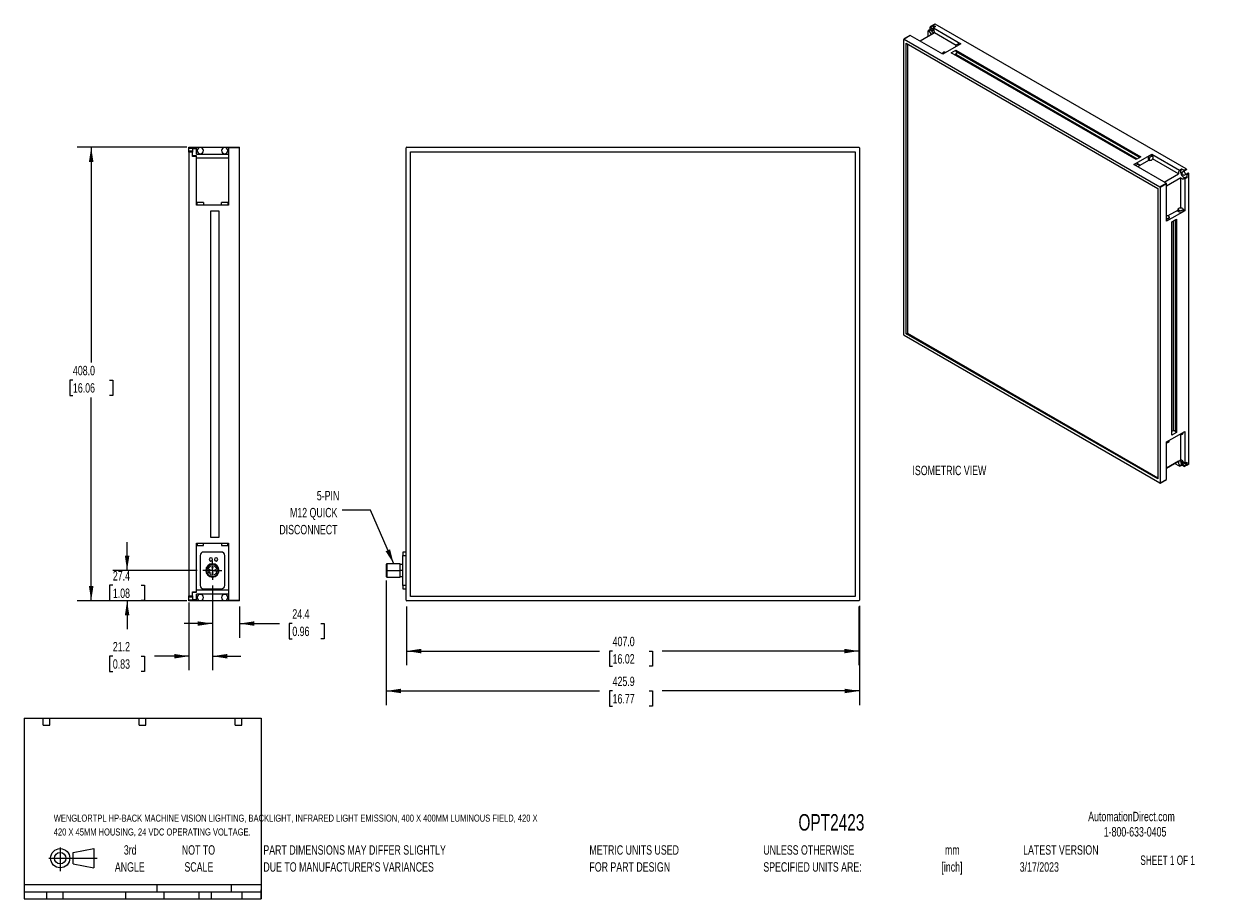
# Model space of a CAD drawing. Header units: millimetres. Extents: x 6 to 1356, y 6 to 990.
import ezdxf

# ---------------------------------------------------------------- set-up
doc = ezdxf.new("R2010")
doc.units = ezdxf.units.MM
doc.header["$LTSCALE"] = 5
doc.linetypes.add('CENTERX2', pattern=[20.32, 12.7, -2.54, 2.54, -2.54])
doc.layers.add('CENTER', color=40, linetype='CENTERX2')
doc.layers.add('DIMENSIONS', color=140, linetype='Continuous', lineweight=25)
doc.layers.add('TEXT', color=140, linetype='Continuous', lineweight=25)
doc.styles.add('SLDTEXTSTYLE0', font='TXT', dxfattribs={"width": 0.7})
doc.styles.add('SLDTEXTSTYLE1', font='TXT', dxfattribs={"width": 0.65})
doc.dimstyles.new('SLDDIMSTYLE0', dxfattribs={"dimtxt": 10.790039, "dimasz": 16.51, "dimexe": 0, "dimexo": 0.0625, "dimgap": 2.69751, "dimtad": 0, "dimtih": 1, "dimtoh": 1, "dimlfac": 0.8, "dimrnd": 1e-09, "dimzin": 4, "dimdsep": 46, "dimtxsty": 'SLDTEXTSTYLE0', "dimsah": 1, "dimcen": 0.09, "dimadec": 0, "dimazin": 1, "dimtfac": 1, "dimtofl": 0, "dimtmove": 0, "dimatfit": 3, "dimfxl": 0, "dimfrac": 2, "dimtolj": 1, "dimtzin": 12, "dimarcsym": 0})
doc.dimstyles.new('SLDDIMSTYLE1', dxfattribs={"dimtxt": 10.790039, "dimasz": 16.51, "dimexe": 0, "dimexo": 0.0625, "dimgap": 2.69751, "dimtad": 0, "dimtih": 1, "dimtoh": 1, "dimlfac": 0.8, "dimrnd": 1e-09, "dimzin": 12, "dimdsep": 46, "dimtxsty": 'SLDTEXTSTYLE0', "dimsah": 1, "dimcen": 0.09, "dimadec": 0, "dimazin": 3, "dimtfac": 1, "dimtofl": 0, "dimtmove": 0, "dimatfit": 3, "dimfxl": 0, "dimfrac": 2, "dimtolj": 1, "dimtzin": 12, "dimarcsym": 0})
doc.dimstyles.new('SLDDIMSTYLE2', dxfattribs={"dimtxt": 0.18, "dimasz": 16.51, "dimexe": 0, "dimexo": 0.0625, "dimgap": 0, "dimtad": 0, "dimtih": 1, "dimtoh": 1, "dimdec": 0, "dimrnd": 1e-09, "dimzin": 0, "dimdsep": 46, "dimtxsty": 'Standard', "dimsah": 1, "dimcen": 0.09, "dimadec": 0, "dimazin": 0, "dimtfac": 16.51, "dimtdec": 0, "dimtofl": 0, "dimtmove": 0, "dimatfit": 3, "dimfxl": 0, "dimfrac": 2, "dimtolj": 1, "dimtzin": 0, "dimarcsym": 0})
doc.dimstyles.new('SLDDIMSTYLE3', dxfattribs={"dimtxt": 10.790039, "dimasz": 16.51, "dimexe": 0, "dimexo": 0.0625, "dimgap": 2.69751, "dimtad": 0, "dimtih": 1, "dimtoh": 1, "dimlfac": 0.8, "dimrnd": 1e-09, "dimzin": 12, "dimdsep": 46, "dimtxsty": 'SLDTEXTSTYLE0', "dimsah": 1, "dimcen": 0.09, "dimadec": 0, "dimazin": 3, "dimtfac": 1, "dimtmove": 0, "dimatfit": 0, "dimfxl": 0, "dimfrac": 2, "dimtolj": 1, "dimtzin": 12, "dimarcsym": 0})

# ---------------------------------------------------------------- blocks, each defined once
blk = doc.blocks.new('Block11')
at = {"color": 7, "linetype": 'Continuous', "lineweight": 18}
for p, q in [((0, 14.4), (54.4, 14.4)), ((12.9, 26.6), (12.9, 0)), ((27.4, 20.8), (50.9, 25.2)), ((27.4, 8), (27.4, 20.8)), ((50.9, 25.2), (50.9, 3.7)), ((27.4, 8), (50.9, 3.7))]:
    blk.add_line(p, q, dxfattribs=at)
for radius in [10.8, 6.43]:
    blk.add_circle((12.9, 14.4), radius, dxfattribs=at)
blk = doc.blocks.new('Block12')
at = {"color": 7, "linetype": 'Continuous'}
blk.add_blockref('Block11', (0, 0), dxfattribs=at)
blk = doc.blocks.new('SW_NOTE_0')
at = {"layer": 'TEXT', "color": 0, "attachment_point": 1, "style": 'SLDTEXTSTYLE0'}
for s, insert, char_height in [('WENGLORTPL HP-BACK MACHINE VISION LIGHTING, BACKLIGHT, INFRARED LIGHT EMISSION, 400 X 400MM LUMINOUS FIELD, 420 X', (0, 10.2), 7.9375), ('420 X 45MM HOUSING, 24 VDC OPERATING VOLTAGE.', (0, -5.4), 7.938)]:
    blk.add_mtext(s, dxfattribs=dict(at, insert=insert, char_height=char_height))
blk = doc.blocks.new('SW_NOTE_0_1')
at = {"layer": 'TEXT', "color": 0, "char_height": 10.58, "attachment_point": 2, "style": 'SLDTEXTSTYLE0'}
for s, insert in [('mm', (14.2, 13.6)), ('[inch]', (13.8, -5.5))]:
    blk.add_mtext(s, dxfattribs=dict(at, insert=insert))
blk = doc.blocks.new('SW_NOTE_0_2')
at = {"layer": 'TEXT', "color": 0, "char_height": 10.583, "attachment_point": 1, "style": 'SLDTEXTSTYLE0'}
for s, insert in [('UNLESS OTHERWISE', (0, 13.6)), ('SPECIFIED UNITS ARE:', (0, -5.5))]:
    blk.add_mtext(s, dxfattribs=dict(at, insert=insert))
blk = doc.blocks.new('SW_NOTE_0_3')
at = {"layer": 'TEXT', "color": 0, "char_height": 10.583, "attachment_point": 1, "style": 'SLDTEXTSTYLE0'}
for s, insert in [('PART DIMENSIONS MAY DIFFER SLIGHTLY', (0, 13.6)), ("DUE TO MANUFACTURER'S VARIANCES", (0, -5.5))]:
    blk.add_mtext(s, dxfattribs=dict(at, insert=insert))
blk = doc.blocks.new('SW_NOTE_0_4')
at = {"layer": 'TEXT', "color": 0, "char_height": 10.58, "attachment_point": 2, "style": 'SLDTEXTSTYLE0'}
for s, insert in [('NOT TO', (26.3, 13.6)), ('SCALE', (26.8, -5.5))]:
    blk.add_mtext(s, dxfattribs=dict(at, insert=insert))
blk = doc.blocks.new('SW_NOTE_0_5')
at = {"layer": 'TEXT', "color": 0, "char_height": 10.58, "attachment_point": 2, "style": 'SLDTEXTSTYLE0'}
for s, insert in [('3rd', (11.6, 13.6)), ('ANGLE', (11.1, -5.5))]:
    blk.add_mtext(s, dxfattribs=dict(at, insert=insert))
blk = doc.blocks.new('SW_NOTE_0_6')
at = {"layer": 'TEXT', "color": 0, "char_height": 10.583, "attachment_point": 1, "style": 'SLDTEXTSTYLE0'}
for s, insert in [('METRIC UNITS USED', (0, 13.6)), ('FOR PART DESIGN', (0, -5.5))]:
    blk.add_mtext(s, dxfattribs=dict(at, insert=insert))
blk = doc.blocks.new('_D')
at = {"layer": 'DIMENSIONS'}
for p, q in [((436.8, 335.3), (436.8, 269.3)), ((945.6, 335.3), (945.6, 269.3)), ((436.8, 285.2), (653.9, 285.2)), ((668.5, 285.2), (664.9, 285.2)), ((664.9, 285.2), (664.9, 268)), ((709.6, 285.2), (713.2, 285.2)), ((713.2, 285.2), (713.2, 268)), ((945.6, 285.2), (724.2, 285.2)), ((664.9, 268), (668.5, 268)), ((713.2, 268), (709.6, 268))]:
    blk.add_line(p, q, dxfattribs=at)
for points in [[(436.8, 285.2), (453.3, 282.6), (453.3, 287.7)], [(945.6, 285.2), (929.1, 287.7), (929.1, 282.6)]]:
    blk.add_solid(points, dxfattribs=at)
at = {"layer": 'DIMENSIONS', "char_height": 10.58, "attachment_point": 1, "style": 'SLDTEXTSTYLE0'}
for s, insert in [('407.0', (668.5, 301.2)), ('16.02', (668.5, 281.7))]:
    blk.add_mtext(s, dxfattribs=dict(at, insert=insert))
blk = doc.blocks.new('_D_1')
at = {"layer": 'DIMENSIONS'}
for p, q in [((413.8, 364.4), (413.8, 224.4)), ((946.2, 335.9), (946.2, 224.4)), ((413.8, 240.3), (653.9, 240.3)), ((668.5, 240.3), (664.9, 240.3)), ((664.9, 240.3), (664.9, 223.2)), ((709.6, 240.3), (713.2, 240.3)), ((713.2, 240.3), (713.2, 223.2)), ((946.2, 240.3), (724.2, 240.3)), ((664.9, 223.2), (668.5, 223.2)), ((713.2, 223.2), (709.6, 223.2))]:
    blk.add_line(p, q, dxfattribs=at)
for points in [[(413.8, 240.3), (430.3, 237.8), (430.3, 242.8)], [(946.2, 240.3), (929.7, 242.8), (929.7, 237.8)]]:
    blk.add_solid(points, dxfattribs=at)
at = {"layer": 'DIMENSIONS', "char_height": 10.58, "attachment_point": 1, "style": 'SLDTEXTSTYLE0'}
for s, insert in [('425.9', (668.5, 256.4)), ('16.77', (668.5, 236.8))]:
    blk.add_mtext(s, dxfattribs=dict(at, insert=insert))
blk = doc.blocks.new('SW_NOTE_0_7')
at = {"layer": 'TEXT', "color": 0, "char_height": 10.58, "attachment_point": 3, "style": 'SLDTEXTSTYLE0'}
for s, insert in [('5-PIN', (-3.2, 21.6)), ('M12 QUICK', (-5.3, 2.5)), ('DISCONNECT', (-5.2, -16.6))]:
    blk.add_mtext(s, dxfattribs=dict(at, insert=insert))
blk = doc.blocks.new('_D_2')
at = {"layer": 'DIMENSIONS'}
for p, q in [((218.4, 358.9), (218.4, 263.5)), ((191.9, 339.6), (191.9, 263.5)), ((106.3, 279.4), (102.7, 279.4)), ((102.7, 279.4), (102.7, 262.2)), ((138.3, 279.4), (142, 279.4)), ((142, 279.4), (142, 262.2)), ((191.9, 279.4), (153, 279.4)), ((218.4, 279.4), (250.1, 279.4)), ((102.7, 262.2), (106.3, 262.2)), ((142, 262.2), (138.3, 262.2))]:
    blk.add_line(p, q, dxfattribs=at)
for points in [[(191.9, 279.4), (175.4, 281.9), (175.4, 276.8)], [(218.4, 279.4), (234.9, 276.8), (234.9, 281.9)]]:
    blk.add_solid(points, dxfattribs=at)
at = {"layer": 'DIMENSIONS', "char_height": 10.58, "attachment_point": 1, "style": 'SLDTEXTSTYLE0'}
for s, insert in [('21.2', (106.3, 295.4)), ('0.83', (106.3, 275.9))]:
    blk.add_mtext(s, dxfattribs=dict(at, insert=insert))
blk = doc.blocks.new('_D_3')
at = {"layer": 'DIMENSIONS'}
for p, q in [((218.4, 358.9), (218.4, 300.2)), ((248.8, 335.3), (248.8, 300.2)), ((218.4, 316.1), (186.6, 316.1)), ((248.8, 316.1), (293.6, 316.1)), ((308.2, 316.1), (304.6, 316.1)), ((304.6, 316.1), (304.6, 299)), ((340.3, 316.1), (343.9, 316.1)), ((343.9, 316.1), (343.9, 299)), ((304.6, 299), (308.2, 299)), ((343.9, 299), (340.3, 299))]:
    blk.add_line(p, q, dxfattribs=at)
for points in [[(218.4, 316.1), (201.8, 318.6), (201.8, 313.6)], [(248.8, 316.1), (265.3, 313.6), (265.3, 318.6)]]:
    blk.add_solid(points, dxfattribs=at)
at = {"layer": 'DIMENSIONS', "char_height": 10.58, "attachment_point": 1, "style": 'SLDTEXTSTYLE0'}
for s, insert in [('24.4', (308.2, 332.2)), ('0.96', (308.2, 312.6))]:
    blk.add_mtext(s, dxfattribs=dict(at, insert=insert))
blk = doc.blocks.new('_D_4')
at = {"layer": 'DIMENSIONS'}
for p, q in [((122.3, 375.9), (122.3, 407.6)), ((201.3, 375.9), (106.4, 375.9)), ((106.3, 359.1), (102.7, 359.1)), ((102.7, 359.1), (102.7, 341.9)), ((138.3, 359.1), (142, 359.1)), ((142, 359.1), (142, 341.9)), ((102.7, 341.9), (106.3, 341.9)), ((189.7, 341.7), (106.4, 341.7)), ((122.3, 341.7), (122.3, 309.9)), ((142, 341.9), (138.3, 341.9))]:
    blk.add_line(p, q, dxfattribs=at)
for points in [[(122.3, 375.9), (124.9, 392.4), (119.8, 392.4)], [(122.3, 341.7), (119.8, 325.2), (124.9, 325.2)]]:
    blk.add_solid(points, dxfattribs=at)
at = {"layer": 'DIMENSIONS', "char_height": 10.58, "attachment_point": 1, "style": 'SLDTEXTSTYLE0'}
for s, insert in [('27.4', (106.3, 375.1)), ('1.08', (106.3, 355.5))]:
    blk.add_mtext(s, dxfattribs=dict(at, insert=insert))
blk = doc.blocks.new('_D_5')
at = {"layer": 'DIMENSIONS'}
for p, q in [((189.7, 851.7), (66, 851.7)), ((81.9, 851.7), (81.9, 609.5)), ((61.4, 589.9), (57.8, 589.9)), ((57.8, 589.9), (57.8, 572.7)), ((102.4, 589.9), (106.1, 589.9)), ((106.1, 589.9), (106.1, 572.7)), ((57.8, 572.7), (61.4, 572.7)), ((81.9, 341.7), (81.9, 570.3)), ((106.1, 572.7), (102.4, 572.7)), ((189.7, 341.7), (66, 341.7))]:
    blk.add_line(p, q, dxfattribs=at)
for points in [[(81.9, 851.7), (79.4, 835.2), (84.5, 835.2)], [(81.9, 341.7), (84.5, 358.2), (79.4, 358.2)]]:
    blk.add_solid(points, dxfattribs=at)
at = {"layer": 'DIMENSIONS', "char_height": 10.58, "attachment_point": 1, "style": 'SLDTEXTSTYLE0'}
for s, insert in [('408.0', (61.4, 605.9)), ('16.06', (61.4, 586.4))]:
    blk.add_mtext(s, dxfattribs=dict(at, insert=insert))
blk = doc.blocks.new('SW_CENTERMARKSYMBOL_0')
at = {"layer": 'CENTER', "color": 0}
for p, q in [((-6.35, 0), (-10.675, 0)), ((0, 0), (-3.175, 0)), ((0, 6.35), (0, 10.675)), ((0, 0), (0, 3.175)), ((0, 0), (0, -3.175)), ((0, 0), (3.175, 0)), ((6.35, 0), (10.675, 0)), ((0, -6.35), (0, -10.675))]:
    blk.add_line(p, q, dxfattribs=at)

msp = doc.modelspace()

# ---------------------------------------------------------------- linework, layer by layer
for p, q in [((1025.873, 984.243), (1025.873, 987.155)), ((1028.331, 988.743), (1025.976, 987.384)), ((1026.476, 987.095), (1028.726, 988.394)), ((1028.283, 983.966), (1026.476, 987.095)), ((1031.081, 990.331), (1028.726, 988.972)), ((1028.726, 988.395), (1029.81, 986.517)), ((1031.331, 990.307), (1028.976, 988.947)), ((1028.976, 988.947), (1031.644, 987.407)), ((1031.394, 987.432), (1029.047, 986.077)), ((1031.644, 987.407), (1029.297, 986.052)), ((1029.297, 986.052), (1060.295, 968.157)), ((1313.623, 827.343), (1031.331, 990.307)), ((996.054, 640.785), (996.054, 973.117)), ((1003.123, 977.366), (996.158, 973.346)), ((1003.373, 977.342), (996.408, 973.321)), ((996.408, 973.321), (1284.2, 807.182)), ((1039.789, 956.319), (1003.373, 977.342)), ((1030.51, 980.371), (1014.318, 971.023)), ((1023.525, 976.339), (1023.525, 982.719)), ((1025.976, 984.303), (1023.629, 982.948)), ((1023.879, 982.923), (1026.226, 984.278)), ((1024.168, 982.583), (1026.516, 983.938)), ((1028.283, 983.966), (1029.561, 984.703)), ((1054.977, 966.246), (1030.51, 980.371)), ((998.882, 642.01), (998.882, 968.626)), ((998.882, 968.626), (1281.725, 805.344)), ((1000.049, 967.952), (1000.049, 642.683)), ((1060.295, 968.157), (1039.789, 956.319)), ((1042.942, 958.14), (1042.072, 958.642)), ((1049.476, 957.83), (1054.709, 960.85)), ((1054.709, 960.85), (1262.598, 840.838)), ((1054.709, 960.85), (1054.709, 959.544)), ((1054.709, 959.544), (1261.466, 840.185)), ((1055.936, 958.835), (1054.709, 956.278)), ((1058.498, 967.12), (1057.629, 967.622)), ((1257.365, 837.818), (1049.476, 957.83)), ((1054.709, 956.278), (1053.436, 955.543)), ((1054.709, 956.278), (1258.637, 838.552)), ((191.92, 851.671), (196.083, 851.671)), ((191.92, 850.604), (191.92, 851.671)), ((191.92, 850.604), (196.083, 850.604)), ((191.92, 847.41), (191.92, 850.604)), ((196.083, 851.671), (196.083, 850.604)), ((196.083, 851.671), (200.233, 851.671)), ((196.083, 850.604), (196.083, 847.41)), ((196.083, 850.535), (200.233, 850.535)), ((200.233, 850.535), (200.233, 851.671)), ((200.233, 851.671), (236.483, 851.671)), ((200.233, 844.046), (200.233, 850.535)), ((236.483, 851.671), (248.795, 851.671)), ((236.483, 851.671), (236.483, 851.046)), ((236.483, 851.046), (236.483, 786.671)), ((248.795, 851.046), (236.483, 851.046)), ((248.795, 851.046), (248.795, 851.671)), ((248.795, 342.296), (248.795, 851.046)), ((436.212, 342.296), (436.212, 851.046)), ((436.837, 851.671), (945.587, 851.671)), ((946.212, 851.046), (946.212, 342.296)), ((196.083, 847.41), (191.92, 847.41)), ((191.92, 846.81), (191.92, 847.41)), ((196.083, 846.81), (191.92, 846.81)), ((191.92, 846.185), (191.92, 846.81)), ((191.92, 846.185), (191.92, 347.157)), ((196.083, 846.185), (191.92, 846.185)), ((196.083, 847.41), (196.083, 846.81)), ((196.083, 846.81), (196.083, 846.185)), ((196.083, 841.468), (196.083, 846.185)), ((200.233, 842.093), (196.083, 842.093)), ((200.233, 841.468), (196.083, 841.468)), ((200.233, 844.046), (236.483, 844.046)), ((200.233, 841.468), (200.233, 842.093)), ((200.233, 786.671), (200.233, 841.468)), ((236.483, 839.324), (200.233, 839.324)), ((441.212, 346.671), (441.212, 846.671)), ((441.212, 846.671), (941.212, 846.671)), ((941.212, 846.671), (941.212, 346.671)), ((1254.749, 832.225), (1275.255, 844.063)), ((1262.598, 840.838), (1257.365, 837.818)), ((1272.172, 837.303), (1260.701, 830.68)), ((1270.8, 839.042), (1272.391, 838.123)), ((1271.38, 837.76), (1272.971, 836.841)), ((1275.771, 841.691), (1274.18, 842.61)), ((1275.255, 844.063), (1306.253, 826.168)), ((1275.255, 841.989), (1275.255, 844.063)), ((1305.04, 821.888), (1275.905, 838.707)), ((1291.165, 811.203), (1254.749, 832.225)), ((1260.215, 832.711), (1258.624, 833.629)), ((1306.253, 826.168), (1308.601, 827.524)), ((1306.503, 825.327), (1308.851, 826.682)), ((1308.601, 827.524), (1311.269, 825.983)), ((1309.712, 824.099), (1312.066, 825.458)), ((1309.712, 824.099), (1311.519, 825.142)), ((1311.269, 825.983), (1313.623, 827.343)), ((1311.519, 825.142), (1313.873, 826.501)), ((1313.873, 826.501), (1312.066, 825.458)), ((1284.2, 807.182), (1291.165, 811.203)), ((1291.519, 810.59), (1284.554, 806.569)), ((1288.848, 812.54), (1305.04, 821.888)), ((1307.711, 817.261), (1291.519, 807.913)), ((1291.519, 768.538), (1291.519, 810.59)), ((1307.711, 783.618), (1307.711, 817.261)), ((1313.769, 818.164), (1311.421, 816.809)), ((1314.019, 818.139), (1311.671, 816.784)), ((1313.769, 821.245), (1311.962, 820.201)), ((1314.372, 817.527), (1312.025, 816.172)), ((1312.025, 816.172), (1312.025, 780.376)), ((1316.123, 822.604), (1313.769, 821.245)), ((1316.373, 822.58), (1314.019, 821.22)), ((1316.727, 821.967), (1314.372, 820.608)), ((1314.372, 820.608), (1314.372, 817.527)), ((1316.727, 495.986), (1316.727, 821.967)), ((1281.725, 805.344), (1281.725, 478.728)), ((1284.554, 806.569), (1284.554, 474.237)), ((236.483, 786.671), (200.233, 786.671)), ((208.108, 789.484), (201.108, 789.484)), ((201.108, 786.671), (201.108, 789.484)), ((208.108, 789.484), (208.108, 786.671)), ((228.608, 786.671), (228.608, 789.484)), ((235.608, 789.484), (228.608, 789.484)), ((235.608, 789.484), (235.608, 786.671)), ((216.358, 780.421), (225.608, 780.421)), ((216.358, 412.921), (216.358, 780.421)), ((225.608, 780.421), (225.608, 412.921)), ((1312.025, 780.376), (1291.519, 768.538)), ((1304.628, 781.087), (1293.158, 774.465)), ((1294.672, 771.192), (1294.672, 773.029)), ((1297.67, 768.007), (1302.903, 771.028)), ((1301.772, 531.618), (1301.772, 770.375)), ((1302.903, 771.028), (1302.903, 530.965)), ((1304.628, 782.009), (1304.628, 780.172)), ((1305.449, 780.866), (1305.449, 779.029)), ((1310.228, 780.172), (1310.228, 782.009)), ((1312.025, 780.376), (1310.228, 781.413)), ((1297.67, 527.944), (1297.67, 768.007)), ((1298.943, 768.742), (1298.943, 533.251)), ((1284.2, 474.033), (996.408, 640.172)), ((998.882, 642.01), (1000.049, 642.683)), ((1281.725, 478.728), (998.882, 642.01)), ((1000.049, 642.683), (1281.725, 480.075)), ((1291.519, 520.31), (1312.025, 532.148)), ((1297.67, 532.516), (1298.943, 533.251)), ((1302.903, 530.965), (1297.67, 527.944)), ((1298.943, 533.251), (1301.772, 533.035)), ((1301.772, 531.618), (1302.903, 530.965)), ((1307.711, 500.243), (1307.711, 528.498)), ((1310.228, 530.107), (1310.228, 531.111)), ((1312.025, 532.148), (1312.025, 496.353)), ((1291.519, 478.258), (1291.519, 520.31)), ((1294.672, 521.126), (1294.672, 522.131)), ((1291.519, 490.895), (1307.711, 500.243)), ((1305.04, 498.701), (1291.519, 490.895)), ((1306.253, 493.02), (1300.726, 496.21)), ((1308.804, 495), (1306.456, 493.645)), ((1306.503, 492.995), (1308.851, 494.35)), ((1311.269, 492.835), (1308.747, 494.29)), ((1310.989, 497.255), (1309.712, 496.517)), ((1311.519, 493.387), (1309.712, 496.517)), ((1313.769, 494.686), (1311.519, 493.387)), ((1311.519, 492.81), (1313.873, 494.169)), ((1313.977, 494.398), (1311.622, 493.039)), ((1311.921, 496.124), (1314.269, 497.479)), ((1312.025, 496.353), (1314.372, 497.708)), ((1312.685, 496.564), (1313.769, 494.687)), ((1314.269, 494.398), (1316.623, 495.757)), ((1314.372, 497.708), (1314.372, 494.627)), ((1314.372, 494.627), (1316.727, 495.986)), ((1284.45, 474.008), (1291.415, 478.029)), ((1284.554, 474.237), (1291.519, 478.258)), ((200.233, 406.671), (236.483, 406.671)), ((200.233, 351.874), (200.233, 406.671)), ((201.108, 406.671), (201.108, 403.859)), ((208.108, 403.859), (208.108, 406.671)), ((225.608, 412.921), (216.358, 412.921)), ((228.608, 406.671), (228.608, 403.859)), ((235.608, 403.859), (235.608, 406.671)), ((236.483, 406.671), (236.483, 342.296)), ((201.108, 403.859), (208.108, 403.859)), ((204.608, 392.768), (204.608, 359.018)), ((228.358, 396.518), (208.358, 396.518)), ((228.608, 403.859), (235.608, 403.859)), ((232.108, 359.018), (232.108, 392.768)), ((432.587, 396.518), (432.587, 392.768)), ((436.212, 396.518), (432.587, 396.518)), ((432.587, 359.018), (432.587, 392.768)), ((432.587, 392.768), (436.212, 392.768)), ((218.068, 379.022), (217.733, 379.022)), ((218.983, 379.022), (218.648, 379.022)), ((414.462, 383.393), (413.837, 382.768)), ((413.837, 382.768), (413.837, 375.893)), ((429.337, 383.393), (414.462, 383.393)), ((414.462, 383.393), (414.462, 375.893)), ((429.337, 375.893), (429.337, 383.393)), ((432.587, 382.612), (429.337, 382.612)), ((210.858, 375.893), (211.483, 375.893)), ((214.69, 373.285), (214.198, 372.794)), ((214.939, 375.893), (214.604, 375.893)), ((215.751, 372.225), (215.259, 371.733)), ((215.854, 375.893), (215.519, 375.893)), ((218.068, 375.893), (217.733, 375.893)), ((218.068, 372.764), (217.733, 372.764)), ((218.983, 375.893), (218.648, 375.893)), ((218.983, 372.764), (218.648, 372.764)), ((221.197, 375.893), (220.862, 375.893)), ((222.112, 375.893), (221.777, 375.893)), ((225.233, 375.893), (225.858, 375.893)), ((413.837, 375.893), (413.837, 369.018)), ((413.837, 375.893), (414.462, 375.893)), ((413.837, 369.018), (414.462, 368.393)), ((414.462, 375.893), (414.462, 368.393)), ((414.462, 375.893), (429.337, 375.893)), ((414.462, 368.393), (429.337, 368.393)), ((429.337, 368.393), (429.337, 375.893)), ((432.587, 375.893), (429.337, 375.893)), ((429.337, 369.174), (432.587, 369.174)), ((196.083, 351.874), (200.233, 351.874)), ((196.083, 347.157), (196.083, 351.874)), ((196.083, 351.249), (200.233, 351.249)), ((200.233, 354.018), (236.483, 354.018)), ((200.233, 351.249), (200.233, 351.874)), ((208.358, 355.268), (228.358, 355.268)), ((432.587, 359.018), (432.587, 355.268)), ((436.212, 359.018), (432.587, 359.018)), ((432.587, 355.268), (436.212, 355.268)), ((191.92, 347.157), (196.083, 347.157)), ((191.92, 346.532), (191.92, 347.157)), ((191.92, 346.532), (196.083, 346.532)), ((191.92, 345.932), (191.92, 346.532)), ((196.083, 345.932), (191.92, 345.932)), ((191.92, 342.738), (191.92, 345.932)), ((191.92, 342.738), (196.083, 342.738)), ((191.92, 342.738), (191.92, 342.296)), ((196.083, 342.296), (191.92, 342.296)), ((191.92, 341.671), (191.92, 342.296)), ((196.083, 341.671), (191.92, 341.671)), ((196.083, 347.157), (196.083, 346.532)), ((196.083, 346.532), (196.083, 345.932)), ((196.083, 345.932), (196.083, 342.738)), ((200.233, 342.807), (196.083, 342.807)), ((196.083, 342.738), (196.083, 342.296)), ((196.083, 341.671), (196.083, 342.296)), ((200.233, 341.671), (196.083, 341.671)), ((236.483, 349.296), (200.233, 349.296)), ((200.233, 342.807), (200.233, 349.296)), ((200.233, 341.671), (200.233, 342.807)), ((236.483, 341.671), (200.233, 341.671)), ((236.483, 342.296), (248.795, 342.296)), ((236.483, 342.296), (236.483, 341.671)), ((248.795, 341.671), (236.483, 341.671)), ((248.795, 341.671), (248.795, 342.296)), ((945.587, 341.671), (436.837, 341.671)), ((941.212, 346.671), (441.212, 346.671))]:
    msp.add_line(p, q)
at = {"flags": 128}
for points in [[(1026.476, 987.095), (1026.393, 987.215), (1026.295, 987.312), (1026.192, 987.377), (1026.091, 987.406), (1026.002, 987.396), (1025.932, 987.347), (1025.888, 987.265), (1025.873, 987.155)], [(1028.976, 988.947), (1028.874, 988.989), (1028.78, 988.992), (1028.703, 988.956), (1028.65, 988.884), (1028.624, 988.782), (1028.63, 988.66), (1028.664, 988.527), (1028.726, 988.395)], [(1029.093, 985.427), (1029.014, 985.563), (1028.962, 985.706), (1028.943, 985.844), (1028.96, 985.961), (1029.009, 986.047), (1029.088, 986.094), (1029.187, 986.095), (1029.297, 986.052)], [(1042.072, 958.642), (1041.43, 958.766), (1040.672, 958.503), (1039.915, 957.892), (1039.272, 957.025), (1039.107, 956.713)], [(1057.629, 967.622), (1056.986, 967.747), (1056.229, 967.484), (1055.471, 966.872), (1054.829, 966.006), (1054.4, 965.016), (1054.321, 964.709)], [(1274.18, 842.61), (1273.538, 842.734), (1272.78, 842.471), (1272.023, 841.86), (1271.38, 840.993), (1270.951, 840.004), (1270.8, 839.042)], [(1270.8, 839.042), (1270.951, 838.254), (1271.38, 837.76), (1271.38, 837.76)], [(1272.391, 838.123), (1272.542, 839.085), (1272.971, 840.075), (1273.614, 840.941), (1274.371, 841.553), (1275.129, 841.816), (1275.771, 841.691), (1276.2, 841.197), (1276.351, 840.409)], [(1276.351, 840.409), (1276.2, 839.447), (1275.771, 838.458), (1275.129, 837.591), (1274.371, 836.98), (1273.614, 836.717), (1272.971, 836.841), (1272.542, 837.335), (1272.391, 838.123)], [(1258.624, 833.629), (1257.982, 833.754), (1257.224, 833.491), (1256.466, 832.879), (1255.824, 832.013), (1255.658, 831.7)], [(1257.249, 830.782), (1257.415, 831.094), (1258.057, 831.961), (1258.815, 832.572), (1259.573, 832.835), (1260.215, 832.711), (1260.644, 832.217), (1260.795, 831.429)], [(1306.456, 825.309), (1306.053, 825.16), (1305.703, 824.917), (1305.413, 824.584), (1305.191, 824.169), (1305.039, 823.68), (1304.963, 823.129), (1304.963, 822.527), (1305.04, 821.888)], [(1306.253, 826.168), (1306.363, 826.085), (1306.462, 825.969), (1306.54, 825.832), (1306.59, 825.689), (1306.607, 825.552), (1306.588, 825.436), (1306.536, 825.352), (1306.456, 825.309)], [(1307.927, 826.149), (1307.611, 825.683), (1307.343, 824.791), (1307.324, 823.71), (1307.557, 822.517), (1308.025, 821.298), (1308.694, 820.14), (1309.515, 819.126), (1310.432, 818.328), (1311.377, 817.803), (1312.284, 817.59), (1312.845, 817.63)], [(1308.601, 827.524), (1308.711, 827.44), (1308.81, 827.324), (1308.888, 827.187), (1308.938, 827.044), (1308.954, 826.907), (1308.936, 826.791), (1308.884, 826.707), (1308.851, 826.682)], [(1311.962, 820.201), (1311.446, 820.101), (1310.837, 820.313), (1310.228, 820.804), (1309.712, 821.5), (1309.367, 822.295), (1309.246, 823.068), (1309.367, 823.702), (1309.712, 824.099)], [(1311.519, 825.142), (1311.581, 825.203), (1311.615, 825.295), (1311.621, 825.412), (1311.595, 825.543), (1311.542, 825.676), (1311.465, 825.801), (1311.371, 825.907), (1311.269, 825.983)], [(1312.066, 825.458), (1311.722, 825.061), (1311.6, 824.428), (1311.722, 823.655), (1312.066, 822.86), (1312.583, 822.163), (1313.191, 821.672), (1313.8, 821.46), (1314.316, 821.561)], [(1313.623, 827.343), (1313.726, 827.266), (1313.82, 827.16), (1313.897, 827.036), (1313.95, 826.902), (1313.975, 826.771), (1313.97, 826.655), (1313.935, 826.562), (1313.873, 826.501)], [(1307.711, 817.261), (1308.227, 816.875), (1308.748, 816.574), (1309.263, 816.364), (1309.762, 816.251), (1310.233, 816.237), (1310.666, 816.321), (1311.052, 816.503), (1311.382, 816.777)], [(1305.449, 780.866), (1304.842, 781.391), (1304.628, 782.009), (1304.842, 782.628), (1305.449, 783.152), (1306.357, 783.503), (1307.428, 783.626), (1308.5, 783.503), (1309.408, 783.152)], [(1309.408, 783.152), (1310.015, 782.628), (1310.228, 782.009), (1310.015, 781.391), (1309.408, 780.866), (1308.5, 780.516), (1307.428, 780.393), (1306.357, 780.516), (1305.449, 780.866)], [(1293.852, 774.172), (1294.459, 773.648), (1294.672, 773.029), (1294.459, 772.41), (1293.852, 771.886), (1292.944, 771.536), (1291.872, 771.413), (1291.519, 771.425)], [(1294.672, 771.192), (1294.459, 770.573), (1293.852, 770.049), (1292.944, 769.698), (1291.872, 769.575), (1291.519, 769.588)], [(1305.449, 779.029), (1304.842, 779.554), (1304.628, 780.172)], [(1310.228, 780.172), (1310.015, 779.554), (1309.408, 779.029), (1308.5, 778.679), (1307.428, 778.556), (1306.357, 778.679), (1305.449, 779.029)], [(1306.051, 528.699), (1306.357, 528.613), (1307.428, 528.49), (1308.5, 528.613), (1309.408, 528.964), (1310.015, 529.488), (1310.228, 530.107)], [(1291.519, 519.523), (1291.872, 519.51), (1292.944, 519.633), (1293.852, 519.983), (1294.459, 520.508), (1294.672, 521.126)], [(1306.456, 493.645), (1306.536, 493.509), (1306.588, 493.365), (1306.607, 493.228), (1306.59, 493.11), (1306.54, 493.024), (1306.462, 492.978), (1306.363, 492.976), (1306.253, 493.02)], [(1308.851, 494.35), (1308.888, 494.379), (1308.938, 494.465), (1308.954, 494.583), (1308.936, 494.721), (1308.884, 494.864), (1308.804, 495)], [(1309.712, 496.517), (1309.434, 497.111), (1309.276, 497.709), (1309.253, 498.261), (1309.367, 498.718), (1309.605, 499.041)], [(1312.025, 496.353), (1312.007, 496.236), (1311.956, 496.151), (1311.877, 496.106), (1311.778, 496.106), (1311.668, 496.15), (1311.558, 496.235), (1311.459, 496.352), (1311.382, 496.489)], [(1313.974, 494.452), (1313.975, 494.439), (1313.977, 494.398)]]:
    msp.add_lwpolyline(points, dxfattribs=at)
for centre, radius, start, end in [((1028.438, 988.494), 0.272, 46.181326, 113.121305), ((1031.185, 990.109), 0.246, 53.612934, 115.076607), ((1031.499, 987.213), 0.243, 53.158094, 115.531447), ((996.27, 973.152), 0.218, 50.796715, 189.214037), ((1003.226, 977.137), 0.251, 54.382423, 114.307119), ((1023.741, 982.754), 0.218, 50.796715, 189.214037), ((1023.474, 982.286), 0.755, 23.133218, 57.561767), ((1030.51, 985.112), 6.828, 201.743608, 246.964483), ((1026.08, 984.074), 0.251, 54.382423, 114.307119), ((1025.821, 983.641), 0.755, 23.133218, 57.561767), ((1032.64, 986.254), 6.548, 200.717071, 247.984982), ((1030.241, 984.692), 2.088, 200.37005, 274.80117), ((1023.731, 981.199), 6.829, 353.038233, 38.254998), ((204.608, 847.921), 3.5, 0, 180), ((232.108, 847.921), 3.5, 0, 180), ((436.837, 851.046), 0.625, 90, 180), ((945.587, 851.046), 0.625, 0, 90), ((204.608, 847.921), 3.5, 180, 0), ((232.108, 847.921), 3.5, 180, 0), ((1256.509, 831.634), 4.29, 325.080521, 357.257529), ((1290.751, 810.555), 0.768, 2.605478, 57.394522), ((1311.53, 816.605), 0.228, 51.896818, 130.693039), ((1311.257, 816.137), 0.768, 2.605478, 57.394522), ((1313.872, 821.016), 0.251, 54.381827, 114.313952), ((1313.872, 817.93), 0.256, 54.973663, 113.715879), ((1313.605, 820.573), 0.768, 2.605478, 57.394522), ((1313.605, 817.492), 0.768, 2.605478, 57.394522), ((1316.227, 822.375), 0.251, 54.381827, 114.313952), ((1315.959, 821.932), 0.768, 2.605478, 57.394522), ((1283.786, 806.535), 0.768, 2.605478, 57.394522), ((1291.887, 770.357), 4.291, 62.746248, 94.926508), ((996.822, 640.82), 0.768, 182.605478, 237.394522), ((1313.993, 499.179), 6.663, 172.435347, 218.851847), ((1306.491, 496.482), 3.954, 59.64553, 72.024027), ((1304.44, 493.523), 7.549, 23.133218, 57.561767), ((1311.819, 497.873), 6.829, 173.038233, 218.254998), ((1311.407, 493.004), 0.218, 230.796715, 9.214037), ((1310.901, 493.014), 0.721, 1.956499, 31.143728), ((1314.4, 495.035), 0.721, 208.855609, 238.045328), ((1313.732, 494.371), 0.246, 305.013333, 6.298848), ((1314.157, 494.592), 0.218, 230.796715, 9.214037), ((1314.131, 497.679), 0.243, 304.466604, 6.845577), ((1316.489, 495.956), 0.24, 304.056351, 7.25583), ((1284.338, 474.202), 0.218, 230.796715, 9.214037), ((1291.274, 478.231), 0.246, 305.013333, 6.298848), ((208.358, 392.768), 3.75, 90, 180), ((228.358, 392.768), 3.75, 0, 90), ((218.358, 375.893), 7.5, 0, 180), ((218.358, 375.893), 6.875, 0, 180), ((218.358, 375.893), 5.188, 0, 180), ((216.608, 388.268), 1.875, 0, 180), ((216.608, 388.268), 1.875, 180, 0), ((218.358, 379.022), 0.625, 0, 180), ((218.358, 379.022), 0.625, 180, 0), ((218.358, 379.022), 0.29, 0, 180), ((218.358, 379.022), 0.29, 180, 0), ((222.42, 388.268), 1.875, 0, 180), ((222.42, 388.268), 1.875, 180, 0), ((218.358, 375.893), 7.5, 180, 0), ((218.358, 375.893), 6.875, 180, 0), ((218.358, 375.893), 5.188, 180, 216.687139), ((215.229, 375.893), 0.625, 0, 180), ((215.229, 375.893), 0.625, 180, 0), ((215.22, 372.755), 0.75, 0, 135), ((215.229, 375.893), 0.29, 0, 180), ((215.229, 375.893), 0.29, 180, 0), ((218.358, 375.893), 5.188, 233.312861, 0), ((215.22, 372.755), 0.75, 315, 0), ((218.358, 375.893), 0.625, 0, 180), ((218.358, 375.893), 0.625, 180, 0), ((218.358, 372.764), 0.625, 0, 180), ((218.358, 372.764), 0.625, 180, 0), ((218.358, 375.893), 0.29, 0, 180), ((218.358, 375.893), 0.29, 180, 0), ((218.358, 372.764), 0.29, 0, 180), ((218.358, 372.764), 0.29, 180, 0), ((221.487, 375.893), 0.625, 0, 180), ((221.487, 375.893), 0.625, 180, 0), ((221.487, 375.893), 0.29, 0, 180), ((221.487, 375.893), 0.29, 180, 0), ((208.358, 359.018), 3.75, 180, 270), ((228.358, 359.018), 3.75, 270, 0), ((204.608, 345.421), 3.5, 0, 180), ((204.608, 345.421), 3.5, 180, 0), ((232.108, 345.421), 3.5, 0, 180), ((232.108, 345.421), 3.5, 180, 0), ((436.837, 342.296), 0.625, 180, 270), ((945.587, 342.296), 0.625, 270, 0)]:
    msp.add_arc(centre, radius, start, end)
at = {"layer": 'TEXT'}
for p, q in [((6.35, 209.55), (273.05, 209.55)), ((6.35, 209.55), (6.35, 6.35)), ((27.94, 201.93), (27.94, 209.55)), ((35.56, 201.93), (35.56, 209.55)), ((135.89, 201.93), (135.89, 209.55)), ((143.51, 201.93), (143.51, 209.55)), ((243.84, 201.93), (243.84, 209.55)), ((251.46, 201.93), (251.46, 209.55)), ((273.05, 209.55), (273.05, 6.35)), ((27.94, 201.93), (35.56, 201.93)), ((135.89, 201.93), (143.51, 201.93)), ((243.84, 201.93), (251.46, 201.93)), ((273.05, 22.126), (6.35, 22.126)), ((273.05, 13.97), (6.35, 13.97)), ((31.75, 13.97), (31.75, 6.35)), ((50.212, 13.97), (50.212, 6.35)), ((120.646, 13.97), (120.646, 6.35)), ((155.759, 22.126), (155.759, 13.97)), ((163.78, 13.97), (163.78, 6.35)), ((203.024, 13.97), (203.024, 6.35)), ((216.812, 13.97), (216.812, 6.35)), ((239.575, 22.126), (239.575, 13.97)), ((251.349, 13.97), (251.349, 6.35)), ((273.05, 6.35), (273.05, 16.51)), ((6.35, 6.35), (273.05, 6.35))]:
    msp.add_line(p, q, dxfattribs=at)

# ---------------------------------------------------------------- block references
at = {"layer": 'CENTER'}
msp.add_blockref('SW_CENTERMARKSYMBOL_0', (218.358, 375.893), dxfattribs=at)
at = {"layer": 'TEXT'}
for name, p in [('SW_NOTE_0_7', (364.25, 443.643)), ('SW_NOTE_0', (39.829, 91.079)), ('SW_NOTE_0_5', (114.237, 53.177)), ('Block12', (34.19, 37.769)), ('SW_NOTE_0_4', (176.286, 53.177)), ('SW_NOTE_0_3', (275.596, 53.177)), ('SW_NOTE_0_6', (642.392, 53.177)), ('SW_NOTE_0_2', (838.04, 53.177)), ('SW_NOTE_0_1', (1036.43, 53.164))]:
    msp.add_blockref(name, p, dxfattribs=at)

# ---------------------------------------------------------------- texts
for s, insert, char_height, attachment_point, style in [('ISOMETRIC VIEW', (1005.797, 493.593), 10.58333, 1, 'SLDTEXTSTYLE0'), ('OPT2423', (877.509, 101.822), 18.5208, 1, 'SLDTEXTSTYLE0'), ('AutomationDirect.com', (1203.475, 104.383), 10.58333, 1, 'SLDTEXTSTYLE0'), ('1-800-633-0405', (1220.958, 87.185), 10.58333, 1, 'SLDTEXTSTYLE0'), ('LATEST VERSION', (1172.761, 66.82), 10.58333, 2, 'SLDTEXTSTYLE0'), ('SHEET 1 OF 1', (1262.206, 55.257), 10.58333, 1, 'SLDTEXTSTYLE1'), ('3/17/2023', (1148.507, 47.638), 10.5833, 2, 'SLDTEXTSTYLE0')]:
    msp.add_mtext(s, dxfattribs=dict(at, insert=insert, char_height=char_height, attachment_point=attachment_point, style=style))

# ---------------------------------------------------------------- dimensions: what is measured, and where the dimension line sits
at = {"layer": 'DIMENSIONS'}
for base, p1, p2, angle, dimstyle, picture, middle in [((81.92, 851.671), (196.083, 341.671), (196.083, 851.671), 90, 'SLDDIMSTYLE0', '_D_5', (81.92, 589.887)), ((122.313, 375.893), (196.083, 341.671), (207.683, 375.893), 90, 'SLDDIMSTYLE3', '_D_4', (122.313, 359.053)), ((413.837, 240.304), (946.212, 342.296), (413.837, 370.705), 0, 'SLDDIMSTYLE1', '_D_1', (689.069, 240.304)), ((436.837, 285.175), (945.587, 341.671), (436.837, 341.671), 0, 'SLDDIMSTYLE0', '_D', (689.069, 285.175))]:
    dim = msp.add_linear_dim(base=base, p1=p1, p2=p2, angle=angle, dimstyle=dimstyle, dxfattribs=at)
    dim.commit()
    dim.dimension.update_dxf_attribs({"geometry": picture, "text_midpoint": middle, "dimtype": 160})
for base, p2, picture, middle in [((191.92, 279.381), (191.92, 345.932), '_D_2', (122.313, 279.381)), ((248.795, 316.106), (248.795, 341.671), '_D_3', (324.257, 316.106))]:
    dim = msp.add_linear_dim(base=base, p1=(218.358, 365.218), p2=p2, dimstyle='SLDDIMSTYLE3', dxfattribs=at)
    dim.commit()
    dim.dimension.update_dxf_attribs({"geometry": picture, "text_midpoint": middle, "dimtype": 160})

# ---------------------------------------------------------------- leaders
at = {"layer": 'TEXT'}
msp.add_leader([(422.223, 383.393), (396.001, 443.643), (364.25, 443.643)], dimstyle='SLDDIMSTYLE2', dxfattribs=at)

doc.saveas('drawing.dxf')
